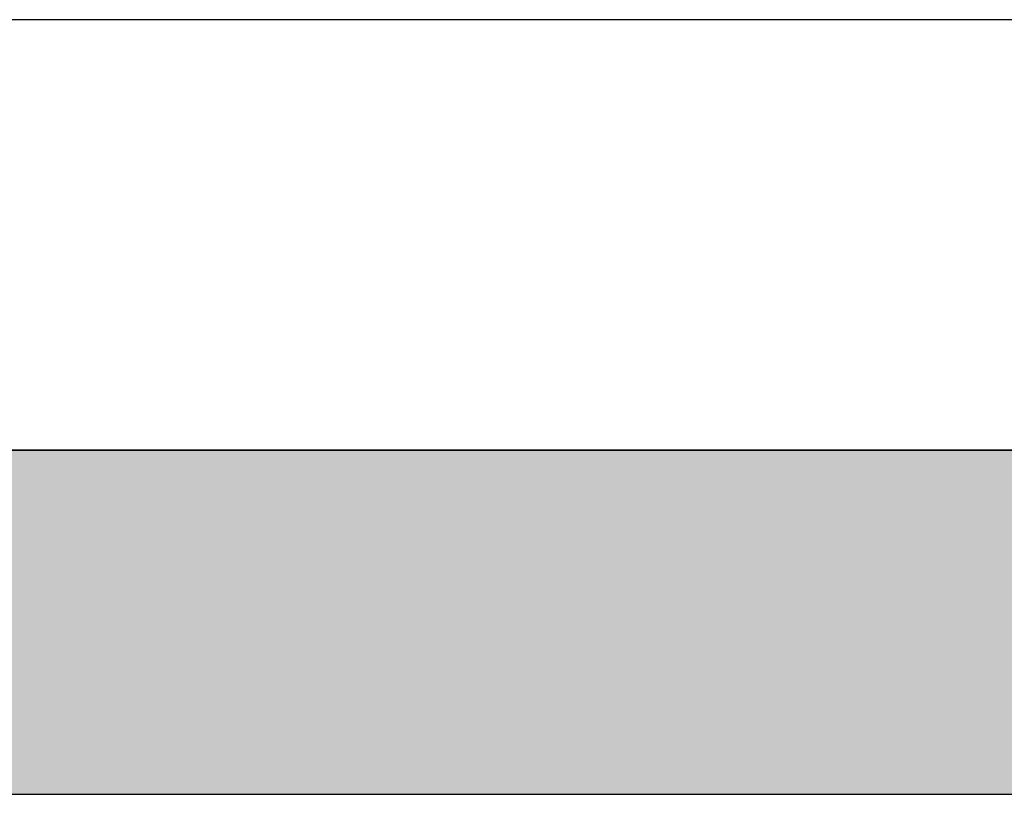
# Model space of a CAD drawing. Extents: x 2 to 87, y -108 to 11.
# Tile 153 of 210: x 15.5 to 15.843, y -20.218 to -19.948. Entities that reach past the tile are written whole.
import ezdxf

# ---------------------------------------------------------------- set-up
doc = ezdxf.new("R2010")
doc.units = 0
doc.header["$MEASUREMENT"] = 0
for name, color, linetype in [('10', 7, 'CONTINUOUS'), ('13', 7, 'CONTINUOUS'), ('18', 7, 'CONTINUOUS')]:
    doc.layers.add(name, color=color, linetype=linetype)

msp = doc.modelspace()

# ---------------------------------------------------------------- linework, layer by layer
at = {"layer": '10', "color": 62, "linetype": 'Continuous'}
msp.add_line((23.0989, -19.9476), (14.5789, -19.9476), dxfattribs=at)
at = {"layer": '13', "color": 62, "linetype": 'Continuous'}
for p, q in [((22.9489, -20.0976), (14.7289, -20.0976)), ((14.8489, -20.2176), (16.7334, -20.2176))]:
    msp.add_line(p, q, dxfattribs=at)
at = {"layer": '18', "color": 62, "linetype": 'Continuous'}
for p, q in [((14.7289, -20.0976), (22.9489, -20.0976)), ((14.7289, -20.2176), (16.7334, -20.2176))]:
    msp.add_line(p, q, dxfattribs=at)
for points in [[(14.7289, -20.0976), (14.7289, -20.0976), (22.9489, -20.0976)], [(14.7289, -20.0976), (14.7289, -20.2176), (22.9489, -20.2176)], [(14.7289, -20.0976), (22.9489, -20.0976), (22.9489, -20.2176)], [(14.7289, -20.2176), (14.7289, -20.2176), (16.7334, -20.2176)]]:
    msp.add_solid(points, dxfattribs=at)

doc.saveas('drawing.dxf')
